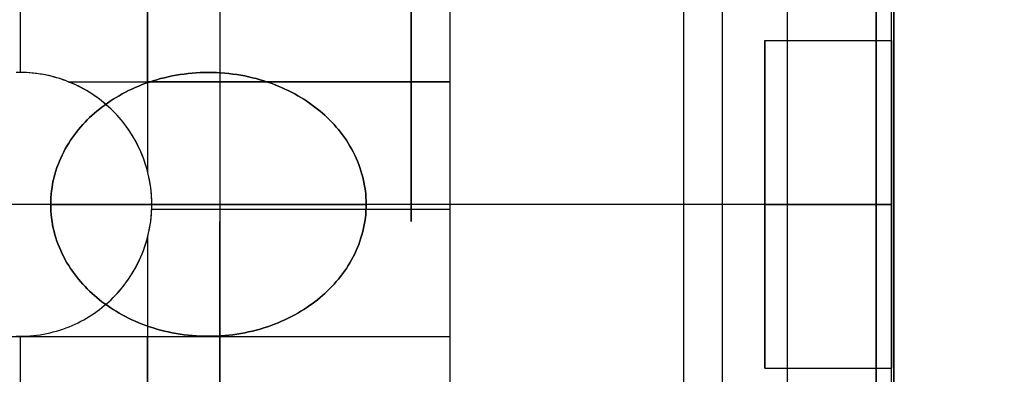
# Model space of a CAD drawing. Header units: millimetres. Extents: x -15 to 7, y 1 to 148.
# Tile 137 of 256: x 1.9 to 4.091, y 24.161 to 24.951. Entities that reach past the tile are written whole.
import ezdxf

# ---------------------------------------------------------------- set-up
doc = ezdxf.new("R2010")
doc.units = ezdxf.units.MM
doc.header["$MEASUREMENT"] = 0
doc.layers.add('Default', color=7, linetype='Continuous', true_color=0x000000)
doc.layers.add('Layer 01', color=7, linetype='Continuous', true_color=0x000000)

msp = doc.modelspace()

# ---------------------------------------------------------------- linework, layer by layer
at = {"layer": 'Default', "color": 254, "true_color": 0xcad1ee}
for points in [[(3.845, 69.7033), (3.845, 6.956)], [(3.845, 69.3906), (3.845, 7.2574)], [(3.845, 8.1702), (3.845, 69.0779)], [(2.345, 25.0587), (2.345, 22.443)], [(2.345, 23.0007), (2.345, 24.501)], [(2.345, 24.501), (2.345, 23.0007)], [(2.345, 24.501), (2.345, 23.0007)], [(2.345, 23.0007), (2.345, 24.501)], [(3.8057, 23.0007), (3.8057, 24.501)], [(3.8057, 24.501), (3.8057, 23.0007)]]:
    msp.add_lwpolyline(points, dxfattribs=at)
at = {"layer": 'Default', "color": 254, "true_color": 0xcad1ee, "extrusion": (-4.46489e-14, -0.706453, 0.70776)}
msp.add_lwpolyline([(3.8057, -19.1574), (3.7729, -19.1586), (3.7398, -19.1606), (3.7065, -19.1633), (3.673, -19.1668), (3.6393, -19.1711), (3.6054, -19.1761), (3.5715, -19.182), (3.5374, -19.1888), (3.5032, -19.1964), (3.469, -19.2048), (3.4348, -19.2141), (3.4006, -19.2243), (3.3664, -19.2353), (3.3323, -19.2472), (3.2983, -19.2601), (3.2645, -19.2738), (3.2308, -19.2884), (3.1974, -19.3039), (3.1642, -19.3203), (3.1313, -19.3376), (3.0987, -19.3557), (3.0664, -19.3748), (3.0346, -19.3947), (3.0031, -19.4154), (2.9721, -19.437), (2.9416, -19.4594), (2.9116, -19.4827), (2.8822, -19.5067), (2.8533, -19.5315), (2.8251, -19.557), (2.7975, -19.5832), (2.7706, -19.6102), (2.7443, -19.6378), (2.7188, -19.6661), (2.694, -19.695), (2.67, -19.7245), (2.6467, -19.7546), (2.6243, -19.7852), (2.6027, -19.8162), (2.5819, -19.8478), (2.562, -19.8798), (2.5429, -19.9121), (2.5248, -19.9449), (2.5075, -19.9779), (2.491, -20.0113), (2.4755, -20.0449), (2.4609, -20.0787), (2.4472, -20.1128), (2.4343, -20.147), (2.4224, -20.1813), (2.4114, -20.2156), (2.4012, -20.2501), (2.3919, -20.2846), (2.3835, -20.319), (2.376, -20.3534), (2.3693, -20.3878), (2.3635, -20.422), (2.3585, -20.4562), (2.3543, -20.4901), (2.3509, -20.5239), (2.3483, -20.5575), (2.3465, -20.5909), (2.3454, -20.624), (2.345, -20.6569)], dxfattribs=at)
at = {"layer": 'Default', "color": 254, "true_color": 0xcad1ee, "extrusion": (-2.74187e-15, 0.70776, 0.706453)}
msp.add_lwpolyline([(-3.8057, -68.3836), (-3.7729, -68.3824), (-3.7398, -68.3804), (-3.7065, -68.3777), (-3.673, -68.3742), (-3.6393, -68.37), (-3.6054, -68.3649), (-3.5715, -68.359), (-3.5374, -68.3522), (-3.5032, -68.3447), (-3.469, -68.3362), (-3.4348, -68.3269), (-3.4006, -68.3168), (-3.3664, -68.3057), (-3.3323, -68.2938), (-3.2983, -68.281), (-3.2645, -68.2672), (-3.2308, -68.2526), (-3.1974, -68.2371), (-3.1642, -68.2207), (-3.1313, -68.2035), (-3.0987, -68.1853), (-3.0664, -68.1663), (-3.0346, -68.1464), (-3.0031, -68.1256), (-2.9721, -68.104), (-2.9416, -68.0816), (-2.9116, -68.0584), (-2.8822, -68.0344), (-2.8533, -68.0096), (-2.8251, -67.984), (-2.7975, -67.9578), (-2.7706, -67.9308), (-2.7443, -67.9032), (-2.7188, -67.8749), (-2.694, -67.846), (-2.67, -67.8165), (-2.6467, -67.7864), (-2.6243, -67.7559), (-2.6027, -67.7248), (-2.5819, -67.6932), (-2.562, -67.6613), (-2.5429, -67.6289), (-2.5248, -67.5962), (-2.5075, -67.5631), (-2.491, -67.5297), (-2.4755, -67.4961), (-2.4609, -67.4623), (-2.4472, -67.4283), (-2.4343, -67.3941), (-2.4224, -67.3598), (-2.4114, -67.3254), (-2.4012, -67.2909), (-2.3919, -67.2565), (-2.3835, -67.222), (-2.376, -67.1876), (-2.3693, -67.1532), (-2.3635, -67.119), (-2.3585, -67.0849), (-2.3543, -67.0509), (-2.3509, -67.0171), (-2.3483, -66.9835), (-2.3465, -66.9501), (-2.3454, -66.917), (-2.345, -66.8841)], dxfattribs=at)
at = {"layer": 'Default', "color": 254, "true_color": 0xcad1ee, "extrusion": (1, -1.96975e-16, 1.88418e-16)}
msp.add_lwpolyline([(24.7133, -35.9471), (24.7392, -35.9474), (24.7652, -35.9482), (24.7915, -35.9497), (24.818, -35.9518), (24.8446, -35.9545), (24.8714, -35.9579), (24.8983, -35.9619), (24.9253, -35.9665), (24.9524, -35.9719), (24.9795, -35.9779), (25.0067, -35.9846), (25.0339, -35.9921), (25.061, -36.0002), (25.0882, -36.009), (25.1152, -36.0186), (25.1422, -36.0289), (25.169, -36.0399), (25.1956, -36.0516), (25.2221, -36.0641), (25.2484, -36.0772), (25.2745, -36.0911), (25.3002, -36.1057), (25.3257, -36.121), (25.3508, -36.137), (25.3756, -36.1537), (25.4001, -36.171), (25.4241, -36.189), (25.4476, -36.2077), (25.4708, -36.2269), (25.4934, -36.2468), (25.5155, -36.2673), (25.5371, -36.2883), (25.5582, -36.3099), (25.5787, -36.3321), (25.5985, -36.3547), (25.6178, -36.3778), (25.6365, -36.4014), (25.6545, -36.4254), (25.6718, -36.4498), (25.6885, -36.4746), (25.7045, -36.4998), (25.7197, -36.5253), (25.7343, -36.551), (25.7482, -36.5771), (25.7614, -36.6033), (25.7738, -36.6298), (25.7856, -36.6565), (25.7966, -36.6833), (25.8069, -36.7103), (25.8164, -36.7373), (25.8253, -36.7644), (25.8334, -36.7916), (25.8408, -36.8188), (25.8476, -36.8459), (25.8536, -36.8731), (25.8589, -36.9002), (25.8636, -36.9272), (25.8676, -36.9541), (25.871, -36.9809), (25.8737, -37.0075), (25.8758, -37.034), (25.8772, -37.0602), (25.8781, -37.0863), (25.8784, -37.1122), (25.8781, -37.138), (25.8772, -37.1641), (25.8758, -37.1904), (25.8737, -37.2169), (25.871, -37.2435), (25.8676, -37.2703), (25.8636, -37.2972), (25.8589, -37.3242), (25.8536, -37.3513), (25.8476, -37.3784), (25.8408, -37.4056), (25.8334, -37.4328), (25.8253, -37.4599), (25.8164, -37.487), (25.8069, -37.5141), (25.7966, -37.541), (25.7856, -37.5679), (25.7738, -37.5945), (25.7614, -37.621), (25.7482, -37.6473), (25.7343, -37.6733), (25.7197, -37.6991), (25.7045, -37.7246), (25.6885, -37.7497), (25.6718, -37.7745), (25.6545, -37.7989), (25.6365, -37.823), (25.6178, -37.8465), (25.5985, -37.8697), (25.5787, -37.8923), (25.5582, -37.9144), (25.5371, -37.936), (25.5155, -37.9571), (25.4934, -37.9775), (25.4708, -37.9974), (25.4476, -38.0167), (25.4241, -38.0353), (25.4001, -38.0533), (25.3756, -38.0707), (25.3508, -38.0874), (25.3257, -38.1033), (25.3002, -38.1186), (25.2745, -38.1332), (25.2484, -38.1471), (25.2221, -38.1603), (25.1956, -38.1727), (25.169, -38.1845), (25.1422, -38.1955), (25.1152, -38.2058), (25.0882, -38.2153), (25.061, -38.2242), (25.0339, -38.2323), (25.0067, -38.2397), (24.9795, -38.2464), (24.9524, -38.2525), (24.9253, -38.2578), (24.8983, -38.2625), (24.8714, -38.2665), (24.8446, -38.2698), (24.818, -38.2726), (24.7915, -38.2746), (24.7652, -38.2761), (24.7392, -38.277), (24.7133, -38.2773)], dxfattribs=at)
at = {"layer": 'Default', "color": 254, "true_color": 0xcad1ee, "extrusion": (-4.48821e-15, 0.844562, -0.535457)}
msp.add_lwpolyline([(-3.8056, -30.9188), (-3.7728, -30.92), (-3.7397, -30.9219), (-3.7064, -30.9246), (-3.6729, -30.9281), (-3.6392, -30.9324), (-3.6054, -30.9375), (-3.5714, -30.9434), (-3.5373, -30.9501), (-3.5032, -30.9577), (-3.4689, -30.9661), (-3.4347, -30.9754), (-3.4005, -30.9856), (-3.3664, -30.9967), (-3.3323, -31.0086), (-3.2983, -31.0214), (-3.2645, -31.0351), (-3.2308, -31.0497), (-3.1974, -31.0652), (-3.1642, -31.0816), (-3.1313, -31.0989), (-3.0987, -31.1171), (-3.0664, -31.1361), (-3.0346, -31.156), (-3.0031, -31.1768), (-2.9722, -31.1983), (-2.9416, -31.2208), (-2.9117, -31.244), (-2.8822, -31.268), (-2.8534, -31.2928), (-2.8251, -31.3183), (-2.7975, -31.3445), (-2.7706, -31.3715), (-2.7444, -31.3991), (-2.7188, -31.4274), (-2.694, -31.4563), (-2.67, -31.4858), (-2.6468, -31.5158), (-2.6244, -31.5464), (-2.6028, -31.5775), (-2.582, -31.609), (-2.5621, -31.641), (-2.543, -31.6734), (-2.5248, -31.7061), (-2.5075, -31.7392), (-2.4911, -31.7725), (-2.4756, -31.8061), (-2.4609, -31.84), (-2.4472, -31.874), (-2.4344, -31.9082), (-2.4225, -31.9425), (-2.4114, -31.9768), (-2.4013, -32.0113), (-2.392, -32.0457), (-2.3836, -32.0802), (-2.376, -32.1146), (-2.3694, -32.149), (-2.3635, -32.1832), (-2.3585, -32.2173), (-2.3543, -32.2513), (-2.3509, -32.2851), (-2.3483, -32.3187), (-2.3465, -32.3521), (-2.3454, -32.3852), (-2.345, -32.418)], dxfattribs=at)
at = {"layer": 'Default', "color": 254, "true_color": 0xcad1ee, "extrusion": (-2.26911e-14, 0.844581, 0.535427)}
msp.add_lwpolyline([(-3.8056, -73.6669), (-3.7728, -73.6657), (-3.7397, -73.6637), (-3.7064, -73.661), (-3.6729, -73.6575), (-3.6392, -73.6533), (-3.6054, -73.6482), (-3.5714, -73.6423), (-3.5373, -73.6355), (-3.5032, -73.628), (-3.4689, -73.6195), (-3.4347, -73.6102), (-3.4005, -73.6001), (-3.3664, -73.589), (-3.3323, -73.5771), (-3.2983, -73.5643), (-3.2645, -73.5505), (-3.2308, -73.5359), (-3.1974, -73.5204), (-3.1642, -73.504), (-3.1313, -73.4868), (-3.0987, -73.4686), (-3.0664, -73.4496), (-3.0346, -73.4297), (-3.0031, -73.4089), (-2.9722, -73.3873), (-2.9417, -73.3649), (-2.9117, -73.3417), (-2.8822, -73.3177), (-2.8534, -73.2929), (-2.8251, -73.2674), (-2.7975, -73.2411), (-2.7706, -73.2142), (-2.7444, -73.1866), (-2.7188, -73.1583), (-2.6941, -73.1294), (-2.67, -73.0999), (-2.6468, -73.0698), (-2.6244, -73.0393), (-2.6028, -73.0082), (-2.582, -72.9766), (-2.5621, -72.9447), (-2.543, -72.9123), (-2.5248, -72.8796), (-2.5075, -72.8465), (-2.4911, -72.8132), (-2.4756, -72.7796), (-2.461, -72.7457), (-2.4472, -72.7117), (-2.4344, -72.6775), (-2.4225, -72.6432), (-2.4114, -72.6088), (-2.4013, -72.5744), (-2.392, -72.5399), (-2.3836, -72.5055), (-2.3761, -72.4711), (-2.3694, -72.4367), (-2.3635, -72.4025), (-2.3585, -72.3684), (-2.3543, -72.3344), (-2.3509, -72.3006), (-2.3483, -72.267), (-2.3465, -72.2336), (-2.3454, -72.2005), (-2.345, -72.1677)], dxfattribs=at)
at = {"layer": 'Default', "color": 254, "true_color": 0xcad1ee, "extrusion": (-2.28112e-14, 0.924128, -0.382084)}
msp.add_lwpolyline([(-3.8056, -39.0203), (-3.7727, -39.0215), (-3.7397, -39.0235), (-3.7064, -39.0262), (-3.6728, -39.0297), (-3.6392, -39.034), (-3.6053, -39.0391), (-3.5713, -39.045), (-3.5372, -39.0517), (-3.5031, -39.0593), (-3.4689, -39.0677), (-3.4346, -39.077), (-3.4004, -39.0872), (-3.3663, -39.0982), (-3.3322, -39.1102), (-3.2982, -39.123), (-3.2644, -39.1367), (-3.2307, -39.1513), (-3.1973, -39.1668), (-3.1641, -39.1832), (-3.1312, -39.2005), (-3.0986, -39.2187), (-3.0663, -39.2377), (-3.0345, -39.2576), (-3.003, -39.2784), (-2.972, -39.3), (-2.9415, -39.3224), (-2.9116, -39.3456), (-2.8821, -39.3696), (-2.8533, -39.3944), (-2.825, -39.4199), (-2.7974, -39.4462), (-2.7705, -39.4732), (-2.7442, -39.5008), (-2.7187, -39.5291), (-2.6939, -39.558), (-2.6699, -39.5875), (-2.6467, -39.6175), (-2.6243, -39.6481), (-2.6027, -39.6792), (-2.5819, -39.7107), (-2.562, -39.7427), (-2.5429, -39.7751), (-2.5247, -39.8078), (-2.5074, -39.8409), (-2.491, -39.8742), (-2.4755, -39.9078), (-2.4609, -39.9417), (-2.4472, -39.9757), (-2.4343, -40.0099), (-2.4224, -40.0442), (-2.4114, -40.0786), (-2.4012, -40.113), (-2.3919, -40.1475), (-2.3835, -40.1819), (-2.376, -40.2164), (-2.3693, -40.2507), (-2.3635, -40.285), (-2.3585, -40.3191), (-2.3543, -40.3531), (-2.3509, -40.3869), (-2.3483, -40.4205), (-2.3465, -40.4538), (-2.3454, -40.4869), (-2.345, -40.5198)], dxfattribs=at)
at = {"layer": 'Default', "color": 254, "true_color": 0xcad1ee, "extrusion": (2.42456e-14, 0.924161, 0.382004)}
msp.add_lwpolyline([(-3.8056, -75.4179), (-3.7727, -75.4167), (-3.7397, -75.4148), (-3.7064, -75.412), (-3.6729, -75.4086), (-3.6392, -75.4043), (-3.6053, -75.3992), (-3.5713, -75.3933), (-3.5372, -75.3866), (-3.5031, -75.379), (-3.4689, -75.3705), (-3.4346, -75.3612), (-3.4004, -75.3511), (-3.3663, -75.34), (-3.3322, -75.3281), (-3.2982, -75.3153), (-3.2644, -75.3015), (-3.2307, -75.2869), (-3.1973, -75.2714), (-3.1641, -75.255), (-3.1312, -75.2377), (-3.0986, -75.2196), (-3.0663, -75.2005), (-3.0345, -75.1806), (-3.003, -75.1599), (-2.9721, -75.1383), (-2.9416, -75.1159), (-2.9116, -75.0927), (-2.8821, -75.0686), (-2.8533, -75.0439), (-2.825, -75.0183), (-2.7974, -74.9921), (-2.7705, -74.9651), (-2.7443, -74.9375), (-2.7187, -74.9092), (-2.694, -74.8803), (-2.6699, -74.8508), (-2.6467, -74.8207), (-2.6243, -74.7902), (-2.6027, -74.7591), (-2.5819, -74.7275), (-2.562, -74.6956), (-2.5429, -74.6632), (-2.5247, -74.6305), (-2.5074, -74.5974), (-2.491, -74.564), (-2.4755, -74.5304), (-2.4609, -74.4966), (-2.4472, -74.4626), (-2.4343, -74.4284), (-2.4224, -74.3941), (-2.4114, -74.3597), (-2.4012, -74.3253), (-2.3919, -74.2908), (-2.3835, -74.2563), (-2.376, -74.2219), (-2.3693, -74.1876), (-2.3635, -74.1533), (-2.3585, -74.1192), (-2.3543, -74.0852), (-2.3509, -74.0514), (-2.3483, -74.0178), (-2.3465, -73.9845), (-2.3454, -73.9513), (-2.345, -73.9185)], dxfattribs=at)
at = {"layer": 'Default', "color": 254, "true_color": 0xcad1ee, "extrusion": (1, 0, 0)}
msp.add_lwpolyline([(24.501, -54.0184), (24.5148, -54.0186), (24.5286, -54.0192), (24.5422, -54.0202), (24.5558, -54.0217), (24.5694, -54.0234), (24.5828, -54.0256), (24.5962, -54.0281), (24.6095, -54.0309), (24.6227, -54.0341), (24.6359, -54.0375), (24.649, -54.0413), (24.662, -54.0454), (24.6749, -54.0497), (24.6878, -54.0543), (24.7005, -54.0592), (24.7132, -54.0643), (24.7258, -54.0697), (24.7383, -54.0753), (24.7507, -54.0811), (24.763, -54.0873), (24.7751, -54.0936), (24.7871, -54.1003), (24.7989, -54.1072), (24.8105, -54.1144), (24.822, -54.1218), (24.8332, -54.1296), (24.8442, -54.1376), (24.855, -54.1459), (24.8656, -54.1545), (24.8759, -54.1633), (24.8859, -54.1725), (24.8956, -54.182), (24.9051, -54.1917), (24.9142, -54.2018), (24.9231, -54.2121), (24.9317, -54.2227), (24.9399, -54.2335), (24.9479, -54.2445), (24.9556, -54.2557), (24.9631, -54.2671), (24.9702, -54.2788), (24.9771, -54.2905), (24.9837, -54.3025), (24.9901, -54.3145), (24.9961, -54.3267), (25.0019, -54.339), (25.0075, -54.3514), (25.0128, -54.3639), (25.0179, -54.3765), (25.0227, -54.3892), (25.0273, -54.402), (25.0316, -54.4149), (25.0357, -54.4279), (25.0394, -54.441), (25.0429, -54.4542), (25.0461, -54.4675), (25.0489, -54.4809), (25.0514, -54.4943), (25.0536, -54.5078), (25.0554, -54.5213), (25.0568, -54.5349), (25.0579, -54.5486), (25.0585, -54.5623), (25.0587, -54.5761)], dxfattribs=at)
at = {"layer": 'Default', "color": 254, "true_color": 0xcad1ee, "extrusion": (1, 2.39437e-15, 2.38367e-15)}
msp.add_lwpolyline([(25.0587, -69.2574), (25.0585, -69.2712), (25.0579, -69.2849), (25.0568, -69.2986), (25.0554, -69.3122), (25.0537, -69.3257), (25.0515, -69.3392), (25.049, -69.3526), (25.0462, -69.3659), (25.043, -69.3791), (25.0396, -69.3923), (25.0358, -69.4054), (25.0317, -69.4184), (25.0274, -69.4313), (25.0228, -69.4442), (25.0179, -69.4569), (25.0128, -69.4696), (25.0074, -69.4822), (25.0018, -69.4947), (24.996, -69.5071), (24.9898, -69.5194), (24.9835, -69.5315), (24.9768, -69.5435), (24.9699, -69.5553), (24.9627, -69.5669), (24.9553, -69.5784), (24.9475, -69.5896), (24.9395, -69.6006), (24.9312, -69.6114), (24.9226, -69.622), (24.9138, -69.6322), (24.9046, -69.6423), (24.8951, -69.652), (24.8854, -69.6615), (24.8753, -69.6706), (24.865, -69.6795), (24.8544, -69.688), (24.8436, -69.6963), (24.8326, -69.7043), (24.8214, -69.712), (24.81, -69.7194), (24.7983, -69.7266), (24.7866, -69.7335), (24.7746, -69.7401), (24.7626, -69.7464), (24.7504, -69.7525), (24.7381, -69.7583), (24.7257, -69.7639), (24.7132, -69.7692), (24.7006, -69.7742), (24.6879, -69.7791), (24.6751, -69.7837), (24.6622, -69.788), (24.6492, -69.792), (24.6361, -69.7958), (24.6229, -69.7993), (24.6096, -69.8025), (24.5962, -69.8053), (24.5828, -69.8078), (24.5693, -69.81), (24.5558, -69.8118), (24.5421, -69.8132), (24.5285, -69.8142), (24.5148, -69.8149), (24.501, -69.8151)], dxfattribs=at)
at = {"layer": 'Default', "color": 254, "true_color": 0xcad1ee, "extrusion": (2.2133e-14, 0.975635, 0.219401)}
msp.add_lwpolyline([(-3.8056, -75.0002), (-3.7728, -74.999), (-3.7397, -74.997), (-3.7064, -74.9943), (-3.6729, -74.9908), (-3.6392, -74.9866), (-3.6054, -74.9815), (-3.5714, -74.9756), (-3.5373, -74.9688), (-3.5032, -74.9613), (-3.469, -74.9528), (-3.4347, -74.9435), (-3.4005, -74.9334), (-3.3664, -74.9223), (-3.3323, -74.9104), (-3.2983, -74.8976), (-3.2645, -74.8839), (-3.2309, -74.8692), (-3.1974, -74.8537), (-3.1642, -74.8374), (-3.1313, -74.8201), (-3.0987, -74.8019), (-3.0665, -74.7829), (-3.0346, -74.763), (-3.0032, -74.7422), (-2.9722, -74.7207), (-2.9417, -74.6983), (-2.9117, -74.675), (-2.8823, -74.651), (-2.8534, -74.6263), (-2.8252, -74.6007), (-2.7976, -74.5745), (-2.7707, -74.5475), (-2.7444, -74.5199), (-2.7189, -74.4916), (-2.6941, -74.4627), (-2.6701, -74.4332), (-2.6469, -74.4032), (-2.6244, -74.3726), (-2.6028, -74.3415), (-2.582, -74.31), (-2.5621, -74.278), (-2.5431, -74.2457), (-2.5249, -74.213), (-2.5076, -74.1799), (-2.4911, -74.1465), (-2.4756, -74.1129), (-2.461, -74.0791), (-2.4473, -74.0451), (-2.4344, -74.0109), (-2.4225, -73.9766), (-2.4114, -73.9422), (-2.4013, -73.9078), (-2.392, -73.8733), (-2.3836, -73.8389), (-2.3761, -73.8045), (-2.3694, -73.7701), (-2.3635, -73.7359), (-2.3585, -73.7018), (-2.3543, -73.6678), (-2.3509, -73.634), (-2.3483, -73.6004), (-2.3465, -73.567), (-2.3454, -73.5339), (-2.345, -73.5011)], dxfattribs=at)
at = {"layer": 'Default', "color": 254, "true_color": 0xcad1ee, "extrusion": (-2.37252e-14, 0.975827, -0.218544)}
msp.add_lwpolyline([(-3.8056, -45.8475), (-3.7728, -45.8487), (-3.7397, -45.8507), (-3.7064, -45.8534), (-3.6729, -45.8569), (-3.6392, -45.8612), (-3.6054, -45.8662), (-3.5714, -45.8721), (-3.5373, -45.8789), (-3.5032, -45.8865), (-3.469, -45.8949), (-3.4348, -45.9042), (-3.4006, -45.9143), (-3.3664, -45.9254), (-3.3323, -45.9373), (-3.2983, -45.9501), (-3.2645, -45.9639), (-3.2309, -45.9785), (-3.1974, -45.994), (-3.1643, -46.0104), (-3.1313, -46.0276), (-3.0988, -46.0458), (-3.0665, -46.0648), (-3.0347, -46.0847), (-3.0032, -46.1055), (-2.9722, -46.127), (-2.9417, -46.1494), (-2.9118, -46.1727), (-2.8823, -46.1967), (-2.8535, -46.2214), (-2.8252, -46.247), (-2.7976, -46.2732), (-2.7707, -46.3002), (-2.7444, -46.3278), (-2.7189, -46.3561), (-2.6941, -46.3849), (-2.6701, -46.4144), (-2.6469, -46.4445), (-2.6245, -46.4751), (-2.6028, -46.5061), (-2.5821, -46.5377), (-2.5621, -46.5696), (-2.5431, -46.602), (-2.5249, -46.6347), (-2.5076, -46.6678), (-2.4912, -46.7011), (-2.4756, -46.7347), (-2.461, -46.7685), (-2.4473, -46.8026), (-2.4345, -46.8367), (-2.4225, -46.871), (-2.4115, -46.9054), (-2.4013, -46.9398), (-2.392, -46.9743), (-2.3836, -47.0088), (-2.3761, -47.0432), (-2.3694, -47.0775), (-2.3636, -47.1118), (-2.3585, -47.1459), (-2.3543, -47.1798), (-2.3509, -47.2136), (-2.3483, -47.2472), (-2.3465, -47.2806), (-2.3454, -47.3137), (-2.345, -47.3466)], dxfattribs=at)
at = {"layer": 'Default', "color": 254, "true_color": 0xcad1ee, "extrusion": (0, 1, 0)}
for points in [[(1.5, -39.7514), (-4.845, -39.8622)], [(-4.845, -34.3622), (1.5, -34.4729)], [(1.5, -39.7514), (-4.845, -39.8622)], [(1.5, -34.4729), (-4.845, -34.3622)], [(-6, -38.2467), (1, -38.3078)], [(1, -35.9165), (-6, -35.9776)]]:
    msp.add_lwpolyline(points, dxfattribs=at)
at = {"layer": 'Default', "color": 254, "true_color": 0xcad1ee, "extrusion": (1, 1.96975e-16, -1.88418e-16)}
msp.add_lwpolyline([(24.7133, -38.2773), (24.6874, -38.277), (24.6614, -38.2761), (24.6351, -38.2746), (24.6086, -38.2726), (24.582, -38.2698), (24.5552, -38.2665), (24.5283, -38.2625), (24.5013, -38.2578), (24.4742, -38.2525), (24.4471, -38.2464), (24.4199, -38.2397), (24.3927, -38.2323), (24.3655, -38.2242), (24.3384, -38.2153), (24.3114, -38.2058), (24.2844, -38.1955), (24.2576, -38.1845), (24.2309, -38.1727), (24.2044, -38.1603), (24.1782, -38.1471), (24.1521, -38.1332), (24.1264, -38.1186), (24.1009, -38.1033), (24.0757, -38.0874), (24.0509, -38.0707), (24.0265, -38.0533), (24.0025, -38.0353), (23.9789, -38.0167), (23.9558, -37.9974), (23.9332, -37.9775), (23.911, -37.9571), (23.8894, -37.936), (23.8684, -37.9144), (23.8479, -37.8923), (23.828, -37.8697), (23.8088, -37.8465), (23.7901, -37.823), (23.7721, -37.7989), (23.7548, -37.7745), (23.7381, -37.7497), (23.7221, -37.7246), (23.7068, -37.6991), (23.6922, -37.6733), (23.6784, -37.6473), (23.6652, -37.621), (23.6527, -37.5945), (23.641, -37.5679), (23.63, -37.541), (23.6197, -37.5141), (23.6102, -37.487), (23.6013, -37.4599), (23.5932, -37.4328), (23.5857, -37.4056), (23.579, -37.3784), (23.573, -37.3513), (23.5677, -37.3242), (23.563, -37.2972), (23.559, -37.2703), (23.5556, -37.2435), (23.5529, -37.2169), (23.5508, -37.1904), (23.5494, -37.1641), (23.5485, -37.138), (23.5482, -37.1122), (23.5485, -37.0863), (23.5494, -37.0602), (23.5508, -37.034), (23.5529, -37.0075), (23.5556, -36.9809), (23.559, -36.9541), (23.563, -36.9272), (23.5677, -36.9002), (23.573, -36.8731), (23.579, -36.8459), (23.5857, -36.8188), (23.5932, -36.7916), (23.6013, -36.7644), (23.6102, -36.7373), (23.6197, -36.7103), (23.63, -36.6833), (23.641, -36.6565), (23.6527, -36.6298), (23.6652, -36.6033), (23.6784, -36.5771), (23.6922, -36.551), (23.7068, -36.5253), (23.7221, -36.4998), (23.7381, -36.4746), (23.7548, -36.4498), (23.7721, -36.4254), (23.7901, -36.4014), (23.8088, -36.3778), (23.828, -36.3547), (23.8479, -36.3321), (23.8684, -36.3099), (23.8894, -36.2883), (23.911, -36.2673), (23.9332, -36.2468), (23.9558, -36.2269), (23.9789, -36.2077), (24.0025, -36.189), (24.0265, -36.171), (24.0509, -36.1537), (24.0757, -36.137), (24.1009, -36.121), (24.1264, -36.1057), (24.1521, -36.0911), (24.1782, -36.0772), (24.2044, -36.0641), (24.2309, -36.0516), (24.2576, -36.0399), (24.2844, -36.0289), (24.3114, -36.0186), (24.3384, -36.009), (24.3655, -36.0002), (24.3927, -35.9921), (24.4199, -35.9846), (24.4471, -35.9779), (24.4742, -35.9719), (24.5013, -35.9665), (24.5283, -35.9619), (24.5552, -35.9579), (24.582, -35.9545), (24.6086, -35.9518), (24.6351, -35.9497), (24.6614, -35.9482), (24.6874, -35.9474), (24.7133, -35.9471)], dxfattribs=at)
at = {"layer": 'Default', "color": 254, "true_color": 0xcad1ee, "extrusion": (-7.54851e-08, 1, -7.36717e-08)}
msp.add_lwpolyline([(-2.345, -54.0184), (-2.3454, -53.9855), (-2.3465, -53.9524), (-2.3483, -53.9191), (-2.3509, -53.8855), (-2.3543, -53.8517), (-2.3585, -53.8177), (-2.3635, -53.7836), (-2.3693, -53.7493), (-2.376, -53.715), (-2.3835, -53.6805), (-2.3919, -53.6461), (-2.4012, -53.6116), (-2.4114, -53.5772), (-2.4224, -53.5428), (-2.4343, -53.5085), (-2.4472, -53.4743), (-2.4609, -53.4403), (-2.4755, -53.4064), (-2.491, -53.3728), (-2.5075, -53.3395), (-2.5248, -53.3064), (-2.5429, -53.2737), (-2.562, -53.2413), (-2.5819, -53.2093), (-2.6027, -53.1778), (-2.6243, -53.1467), (-2.6467, -53.1161), (-2.67, -53.086), (-2.694, -53.0565), (-2.7188, -53.0276), (-2.7443, -52.9993), (-2.7705, -52.9717), (-2.7975, -52.9448), (-2.8251, -52.9185), (-2.8533, -52.893), (-2.8822, -52.8682), (-2.9116, -52.8442), (-2.9416, -52.8209), (-2.9721, -52.7985), (-3.0031, -52.7769), (-3.0346, -52.7562), (-3.0664, -52.7363), (-3.0987, -52.7172), (-3.1313, -52.6991), (-3.1642, -52.6818), (-3.1974, -52.6654), (-3.2308, -52.6499), (-3.2645, -52.6353), (-3.2983, -52.6216), (-3.3323, -52.6087), (-3.3664, -52.5968), (-3.4006, -52.5858), (-3.4348, -52.5756), (-3.469, -52.5663), (-3.5032, -52.5579), (-3.5374, -52.5503), (-3.5715, -52.5436), (-3.6054, -52.5377), (-3.6393, -52.5326), (-3.673, -52.5283), (-3.7065, -52.5248), (-3.7398, -52.5221), (-3.7729, -52.5201), (-3.8057, -52.5189)], dxfattribs=at)
at = {"layer": 'Default', "color": 254, "true_color": 0xcad1ee, "extrusion": (1.70126e-10, 1, 1.41824e-13)}
msp.add_lwpolyline([(-3.8057, -71.3146), (-3.7729, -71.3133), (-3.7398, -71.3114), (-3.7065, -71.3087), (-3.673, -71.3052), (-3.6393, -71.3009), (-3.6054, -71.2958), (-3.5715, -71.2899), (-3.5374, -71.2832), (-3.5032, -71.2756), (-3.469, -71.2672), (-3.4348, -71.2579), (-3.4006, -71.2477), (-3.3664, -71.2367), (-3.3323, -71.2247), (-3.2983, -71.2119), (-3.2645, -71.1982), (-3.2308, -71.1836), (-3.1974, -71.1681), (-3.1642, -71.1517), (-3.1313, -71.1344), (-3.0987, -71.1162), (-3.0664, -71.0972), (-3.0346, -71.0773), (-3.0031, -71.0565), (-2.9721, -71.0349), (-2.9416, -71.0125), (-2.9116, -70.9893), (-2.8822, -70.9653), (-2.8533, -70.9405), (-2.8251, -70.915), (-2.7975, -70.8887), (-2.7705, -70.8618), (-2.7443, -70.8341), (-2.7188, -70.8058), (-2.694, -70.7769), (-2.67, -70.7474), (-2.6467, -70.7174), (-2.6243, -70.6868), (-2.6027, -70.6557), (-2.5819, -70.6242), (-2.562, -70.5922), (-2.5429, -70.5598), (-2.5248, -70.5271), (-2.5075, -70.494), (-2.491, -70.4607), (-2.4755, -70.427), (-2.4609, -70.3932), (-2.4472, -70.3592), (-2.4343, -70.325), (-2.4224, -70.2907), (-2.4114, -70.2563), (-2.4012, -70.2219), (-2.3919, -70.1874), (-2.3835, -70.1529), (-2.376, -70.1185), (-2.3693, -70.0842), (-2.3635, -70.0499), (-2.3585, -70.0158), (-2.3543, -69.9818), (-2.3509, -69.948), (-2.3483, -69.9144), (-2.3465, -69.881), (-2.3454, -69.8479), (-2.345, -69.8151)], dxfattribs=at)
at = {"layer": 'Default', "color": 254, "true_color": 0xcad1ee, "extrusion": (-5.62027e-10, 1, 1.47172e-11)}
msp.add_lwpolyline([(-3.8057, -71.3146), (-4.845, -71.3418)], dxfattribs=at)
at = {"layer": 'Default', "color": 254, "true_color": 0xcad1ee, "extrusion": (-1.99706e-08, 1, -5.22949e-10)}
msp.add_lwpolyline([(-4.845, -52.4917), (-3.8057, -52.5189)], dxfattribs=at)
at = {"layer": 'Default', "color": 254, "true_color": 0xcad1ee}
for points in [[(2.7705, 24.9804, -70.785), (2.7705, 24.9462, -70.7955), (2.7705, 24.9113, -70.8054), (2.7705, 24.8757, -70.8146), (2.7705, 24.8393, -70.8232), (2.7705, 24.8022, -70.8312), (2.7705, 24.7641, -70.8386), (2.7705, 24.7249, -70.8451), (2.7705, 24.6843, -70.8508), (2.7705, 24.6418, -70.8554), (2.7705, 24.5973, -70.8588), (2.7705, 24.5505, -70.861), (2.7705, 24.501, -70.8618)], [(2.7705, 24.501, -52.9717), (2.7705, 24.5507, -52.9725), (2.7705, 24.5976, -52.9746), (2.7705, 24.6419, -52.9781), (2.7705, 24.6842, -52.9826), (2.7705, 24.7245, -52.9882), (2.7705, 24.7634, -52.9947), (2.7705, 24.8011, -53.002), (2.7705, 24.8379, -53.0099), (2.7705, 24.8741, -53.0184), (2.7705, 24.9097, -53.0276), (2.7705, 24.9447, -53.0375), (2.7705, 24.9792, -53.0481)], [(3.8056, 24.9937, -52.5816), (3.8056, 24.9448, -52.5698), (3.8057, 24.8957, -52.5592), (3.8057, 24.8465, -52.5499), (3.8057, 24.7972, -52.5417), (3.8057, 24.7478, -52.5348), (3.8057, 24.6984, -52.5291), (3.8057, 24.649, -52.5247), (3.8057, 24.5996, -52.5215), (3.8057, 24.5502, -52.5196), (3.8057, 24.501, -52.5189)], [(3.8057, 24.501, -71.3146), (3.8057, 24.5502, -71.3139), (3.8057, 24.5996, -71.312), (3.8057, 24.649, -71.3088), (3.8057, 24.6984, -71.3044), (3.8057, 24.7478, -71.2987), (3.8057, 24.7972, -71.2917), (3.8057, 24.8465, -71.2836), (3.8057, 24.8957, -71.2742), (3.8056, 24.9448, -71.2637), (3.8056, 24.9937, -71.2519)], [(3.8056, 24.985, -71.2541), (3.8056, 24.9387, -71.265), (3.8056, 24.8912, -71.2752), (3.8057, 24.8426, -71.2847), (3.8057, 24.7923, -71.2931), (3.8057, 24.7399, -71.3004), (3.8057, 24.685, -71.3063), (3.8057, 24.6271, -71.3108), (3.8057, 24.566, -71.3136), (3.8057, 24.501, -71.3146)], [(3.8057, 24.501, -52.5189), (3.8057, 24.5662, -52.5199), (3.8057, 24.6274, -52.5227), (3.8057, 24.6851, -52.5271), (3.8057, 24.7397, -52.533), (3.8057, 24.7918, -52.5403), (3.8057, 24.8417, -52.5486), (3.8056, 24.8899, -52.5579), (3.8056, 24.9369, -52.568), (3.8056, 24.983, -52.5789)]]:
    msp.add_polyline3d(points, dxfattribs=at)
at = {"layer": 'Layer 01'}
for points in [[(3.608, 22.6394), (3.608, 26.4394)], [(3.8392, 22.6394), (3.8392, 26.4394)], [(3.8392, 22.6394), (3.8392, 26.4394)], [(3.8392, 22.6394), (3.8392, 26.4394)], [(1.9006, 26.0995), (1.9006, 24.8333)], [(2.1844, 24.8126), (2.1844, 26.0995)], [(2.1844, 26.0995), (2.1844, 24.8126)], [(2.8568, 26.0995), (2.8568, 24.8126)], [(2.8568, 26.0995), (2.8568, 22.9792)], [(2.8568, 26.0995), (2.8568, 22.9792)], [(3.3767, 26.0995), (3.3767, 22.9792)], [(3.4626, 26.0995), (3.4626, 22.9792)], [(3.5576, 24.1744), (3.5576, 24.9043)], [(3.5576, 24.9043), (3.8392, 24.9043)], [(3.5576, 24.9043), (3.8392, 24.9043)], [(3.5576, 24.9043), (3.5576, 24.1744)], [(3.5576, 24.9043), (3.8392, 24.9043)], [(3.5576, 24.1744), (3.5576, 24.9043)], [(3.8392, 24.9043), (3.8392, 24.1744)], [(3.8392, 24.1744), (3.8392, 24.9043)], [(1.8922, 24.2455), (1.8998, 24.2454), (1.9074, 24.2455), (1.915, 24.2458), (1.9226, 24.2463), (1.9302, 24.247), (1.9377, 24.2479), (1.9452, 24.249), (1.9526, 24.2502), (1.96, 24.2517), (1.9674, 24.2533), (1.9746, 24.2551), (1.9818, 24.2571), (1.989, 24.2593), (1.996, 24.2616), (2.003, 24.2641), (2.0098, 24.2668), (2.0165, 24.2696), (2.0232, 24.2726), (2.0297, 24.2757), (2.0361, 24.279), (2.0424, 24.2824), (2.0486, 24.2859), (2.0547, 24.2895), (2.0606, 24.2933), (2.0664, 24.2972), (2.072, 24.3012), (2.0775, 24.3052), (2.0829, 24.3094), (2.0881, 24.3137), (2.0932, 24.318), (2.0982, 24.3225), (2.103, 24.327), (2.1076, 24.3315), (2.1122, 24.3362), (2.1167, 24.341), (2.1211, 24.346), (2.1255, 24.351), (2.1297, 24.3563), (2.1339, 24.3617), (2.138, 24.3672), (2.142, 24.3728), (2.1459, 24.3786), (2.1496, 24.3845), (2.1533, 24.3906), (2.1568, 24.3967), (2.1602, 24.403), (2.1635, 24.4094), (2.1666, 24.416), (2.1695, 24.4226), (2.1724, 24.4294), (2.175, 24.4362), (2.1775, 24.4432), (2.1799, 24.4502), (2.182, 24.4573), (2.184, 24.4645), (2.1859, 24.4718), (2.1875, 24.4791), (2.1889, 24.4865), (2.1902, 24.494), (2.1913, 24.5015), (2.1922, 24.509), (2.1928, 24.5166), (2.1933, 24.5241), (2.1936, 24.5317), (2.1937, 24.5394), (2.1936, 24.547), (2.1933, 24.5546), (2.1928, 24.5621), (2.1922, 24.5697), (2.1913, 24.5772), (2.1902, 24.5847), (2.1889, 24.5922), (2.1875, 24.5996), (2.1859, 24.6069), (2.184, 24.6142), (2.182, 24.6214), (2.1799, 24.6285), (2.1775, 24.6355), (2.175, 24.6425), (2.1724, 24.6493), (2.1695, 24.6561), (2.1666, 24.6627), (2.1635, 24.6693), (2.1602, 24.6757), (2.1568, 24.682), (2.1533, 24.6881), (2.1496, 24.6942), (2.1459, 24.7001), (2.142, 24.7059), (2.138, 24.7115), (2.1339, 24.7171), (2.1297, 24.7224), (2.1255, 24.7277), (2.1211, 24.7328), (2.1167, 24.7377), (2.1122, 24.7425), (2.1076, 24.7472), (2.103, 24.7517), (2.0982, 24.7562), (2.0932, 24.7607), (2.0881, 24.765), (2.0829, 24.7693), (2.0775, 24.7735), (2.072, 24.7775), (2.0664, 24.7815), (2.0606, 24.7854), (2.0547, 24.7892), (2.0486, 24.7928), (2.0424, 24.7963), (2.0361, 24.7997), (2.0297, 24.803), (2.0232, 24.8061), (2.0165, 24.8091), (2.0098, 24.8119), (2.003, 24.8146), (1.996, 24.8171), (1.989, 24.8194), (1.9818, 24.8216), (1.9746, 24.8236), (1.9674, 24.8254), (1.96, 24.827), (1.9526, 24.8285), (1.9452, 24.8297), (1.9377, 24.8308), (1.9302, 24.8317), (1.9226, 24.8324), (1.915, 24.8329), (1.9074, 24.8332), (1.8998, 24.8333), (1.8922, 24.8332)], [(2.008, 24.8126), (2.0017, 24.815), (1.9953, 24.8173), (1.9888, 24.8195), (1.9822, 24.8215), (1.9756, 24.8233), (1.9689, 24.825), (1.9622, 24.8266), (1.9554, 24.828), (1.9485, 24.8292), (1.9417, 24.8303), (1.9347, 24.8312), (1.9278, 24.8319), (1.9208, 24.8325), (1.9138, 24.8329), (1.9068, 24.8332), (1.8998, 24.8333), (1.8928, 24.8332)], [(2.1844, 24.6128), (2.1831, 24.6178), (2.1816, 24.6228), (2.1801, 24.6277), (2.1785, 24.6326), (2.1751, 24.6423), (2.1714, 24.6517), (2.1674, 24.661), (2.163, 24.6701), (2.1585, 24.6789), (2.1536, 24.6875), (2.1486, 24.6959), (2.1433, 24.704), (2.1377, 24.7119), (2.132, 24.7195), (2.1262, 24.7268), (2.1201, 24.7339), (2.114, 24.7407), (2.1076, 24.7472), (2.1026, 24.7521), (2.0974, 24.7569), (2.092, 24.7617), (2.0865, 24.7664), (2.0808, 24.7709), (2.0749, 24.7754), (2.0689, 24.7798), (2.0627, 24.784), (2.0564, 24.7881), (2.0499, 24.7921), (2.0433, 24.7959), (2.0365, 24.7996), (2.0296, 24.8031), (2.0225, 24.8064), (2.0153, 24.8096), (2.008, 24.8126)], [(2.008, 24.8126), (2.1844, 24.8126)], [(2.1844, 24.8126), (2.1844, 24.6128)], [(2.1844, 24.8126), (2.8568, 24.8126)], [(2.8568, 24.8126), (2.1844, 24.8126)], [(2.8568, 24.8126), (2.8568, 24.2451)], [(2.1844, 24.4659), (2.1866, 24.4749), (2.1884, 24.4839), (2.19, 24.493), (2.1914, 24.5022), (2.1924, 24.5114), (2.1931, 24.5207), (2.1936, 24.53), (2.1937, 24.5394), (2.1936, 24.5487), (2.1931, 24.558), (2.1924, 24.5673), (2.1914, 24.5765), (2.19, 24.5857), (2.1884, 24.5948), (2.1866, 24.6038), (2.1844, 24.6128)], [(1.9688, 24.5394), (-0.0118, 24.5394)], [(3.8392, 24.5394), (0.3516, 24.5394)], [(1.9688, 24.5394), (2.6708, 24.5394)], [(2.8568, 24.5394), (2.1937, 24.5394)], [(3.3767, 24.5394), (2.6708, 24.5394)], [(3.5576, 24.5394), (3.8392, 24.5394)], [(3.5576, 24.5394), (3.8392, 24.5394)], [(2.1935, 24.5288), (2.8568, 24.5288)], [(2.1076, 24.3315), (2.114, 24.338), (2.1201, 24.3448), (2.1262, 24.3519), (2.132, 24.3592), (2.1377, 24.3668), (2.1433, 24.3747), (2.1486, 24.3828), (2.1536, 24.3912), (2.1585, 24.3998), (2.163, 24.4086), (2.1674, 24.4177), (2.1714, 24.427), (2.1751, 24.4365), (2.1785, 24.4461), (2.1801, 24.451), (2.1816, 24.4559), (2.1831, 24.4609), (2.1844, 24.4659)], [(2.1844, 24.4659), (2.1844, 24.2451)], [(1.8998, 24.2453), (1.9074, 24.2454), (1.915, 24.2457), (1.9226, 24.2462), (1.9302, 24.2469), (1.9377, 24.2478), (1.9452, 24.2488), (1.9526, 24.2501), (1.96, 24.2516), (1.9674, 24.2532), (1.9746, 24.255), (1.9818, 24.257), (1.989, 24.2592), (1.996, 24.2616), (2.003, 24.2641), (2.0098, 24.2667), (2.0165, 24.2696), (2.0232, 24.2726), (2.0297, 24.2757), (2.0361, 24.2789), (2.0424, 24.2823), (2.0486, 24.2859), (2.0547, 24.2895), (2.0606, 24.2933), (2.0664, 24.2972), (2.072, 24.3012), (2.0775, 24.3052), (2.0829, 24.3094), (2.0881, 24.3137), (2.0932, 24.318), (2.0982, 24.3225), (2.103, 24.327), (2.1076, 24.3315)], [(1.6168, 24.2451), (1.8998, 24.2453)], [(1.8998, 24.2453), (2.1844, 24.2451)], [(1.9006, 24.2451), (1.9006, 22.9792)], [(1.9006, 24.2451), (1.9006, 24.2451)], [(2.1844, 24.2451), (2.1844, 22.9792)], [(2.1844, 24.2451), (2.8568, 24.2451)], [(2.1844, 22.9792), (2.1844, 24.2451)], [(2.1844, 24.2451), (2.8568, 24.2451)], [(2.8568, 24.2451), (2.8568, 22.9792)], [(3.5576, 24.1744), (3.8392, 24.1744)], [(3.5576, 24.1744), (3.8392, 24.1744)], [(3.5576, 24.1744), (3.8392, 24.1744)]]:
    msp.add_lwpolyline(points, dxfattribs=at)
at = {"layer": 'Layer 01', "extrusion": (1, 0, 0)}
for points in [[(24.9043, -21.1939), (24.9043, -20.4639)], [(24.9043, -20.4639), (24.9043, -21.1939)], [(24.8126, -7.8343), (24.8126, -8.1363)], [(24.8126, -7.8343), (24.8126, -8.1363)], [(24.7472, -8.9756), (24.7472, -9.3428)], [(24.7472, -8.1363), (24.7472, -12.457)], [(24.7472, -8.9756), (24.7472, -9.3428)], [(24.5394, -8.1363), (24.5394, -12.457)], [(24.5394, -21.1939), (24.5394, -20.4639)], [(24.5394, -9.3448), (24.5394, -20.4639)], [(24.5394, -21.1939), (24.5394, -21.838)], [(24.3315, -8.9756), (24.3315, -9.3428)], [(24.3315, -8.1363), (24.3315, -12.457)], [(24.3315, -8.9756), (24.3315, -9.3428)], [(24.2451, -8.1363), (24.2451, -7.8343)], [(24.2451, -8.1363), (24.2451, -7.8343)], [(24.1744, -20.4639), (24.1744, -21.1939)], [(24.1744, -21.1939), (24.1744, -20.4639)]]:
    msp.add_lwpolyline(points, dxfattribs=at)
at = {"layer": 'Layer 01'}
for points in [[(2.568, 24.3315), (2.5734, 24.3362), (2.5788, 24.341), (2.5841, 24.346), (2.5893, 24.351), (2.5944, 24.3563), (2.5994, 24.3617), (2.6042, 24.3672), (2.609, 24.3728), (2.6136, 24.3786), (2.6181, 24.3845), (2.6225, 24.3906), (2.6267, 24.3967), (2.6307, 24.403), (2.6346, 24.4094), (2.6384, 24.416), (2.6419, 24.4226), (2.6453, 24.4294), (2.6485, 24.4362), (2.6515, 24.4432), (2.6542, 24.4502), (2.6568, 24.4573), (2.6592, 24.4645), (2.6614, 24.4718), (2.6633, 24.4791), (2.6651, 24.4865), (2.6666, 24.494), (2.6679, 24.5015), (2.6689, 24.509), (2.6697, 24.5166), (2.6703, 24.5241), (2.6707, 24.5317), (2.6708, 24.5394), (2.6707, 24.547), (2.6703, 24.5546), (2.6697, 24.5621), (2.6689, 24.5697), (2.6679, 24.5772), (2.6666, 24.5847), (2.6651, 24.5922), (2.6633, 24.5996), (2.6614, 24.6069), (2.6592, 24.6142), (2.6568, 24.6214), (2.6542, 24.6285), (2.6515, 24.6355), (2.6485, 24.6425), (2.6453, 24.6493), (2.6419, 24.6561), (2.6384, 24.6627), (2.6346, 24.6693), (2.6307, 24.6757), (2.6267, 24.682), (2.6225, 24.6881), (2.6181, 24.6942), (2.6136, 24.7001), (2.609, 24.7059), (2.6042, 24.7115), (2.5994, 24.7171), (2.5944, 24.7224), (2.5893, 24.7277), (2.5841, 24.7328), (2.5788, 24.7377), (2.5734, 24.7425), (2.568, 24.7472), (2.5624, 24.7517), (2.5567, 24.7562), (2.5508, 24.7607), (2.5447, 24.765), (2.5384, 24.7693), (2.532, 24.7735), (2.5254, 24.7775), (2.5187, 24.7815), (2.5118, 24.7854), (2.5047, 24.7892), (2.4975, 24.7928), (2.4901, 24.7963), (2.4826, 24.7997), (2.4749, 24.803), (2.4671, 24.8061), (2.4592, 24.8091), (2.4511, 24.8119), (2.443, 24.8146), (2.4347, 24.8171), (2.4263, 24.8194), (2.4178, 24.8216), (2.4092, 24.8236), (2.4005, 24.8254), (2.3917, 24.827), (2.3829, 24.8285), (2.374, 24.8297), (2.365, 24.8308), (2.3561, 24.8317), (2.347, 24.8324), (2.338, 24.8329), (2.3289, 24.8332), (2.3198, 24.8333), (2.3107, 24.8332), (2.3016, 24.8329), (2.2926, 24.8324), (2.2836, 24.8317), (2.2746, 24.8308), (2.2656, 24.8297), (2.2567, 24.8285), (2.2479, 24.827), (2.2391, 24.8254), (2.2304, 24.8236), (2.2218, 24.8216), (2.2133, 24.8194), (2.2049, 24.8171), (2.1966, 24.8146), (2.1885, 24.8119), (2.1804, 24.8091), (2.1725, 24.8061), (2.1647, 24.803), (2.157, 24.7997), (2.1495, 24.7963), (2.1421, 24.7928), (2.1349, 24.7892), (2.1278, 24.7854), (2.1209, 24.7815), (2.1142, 24.7775), (2.1076, 24.7735), (2.1012, 24.7693), (2.0949, 24.765), (2.0889, 24.7607), (2.0829, 24.7562), (2.0772, 24.7517), (2.0716, 24.7472), (2.0662, 24.7425), (2.0608, 24.7377), (2.0555, 24.7328), (2.0503, 24.7277), (2.0452, 24.7224), (2.0403, 24.7171), (2.0354, 24.7115), (2.0306, 24.7059), (2.026, 24.7001), (2.0215, 24.6942), (2.0171, 24.6881), (2.0129, 24.682), (2.0089, 24.6757), (2.005, 24.6693), (2.0013, 24.6627), (1.9977, 24.6561), (1.9943, 24.6493), (1.9912, 24.6425), (1.9882, 24.6355), (1.9854, 24.6285), (1.9828, 24.6214), (1.9804, 24.6142), (1.9782, 24.6069), (1.9763, 24.5996), (1.9746, 24.5922), (1.973, 24.5847), (1.9718, 24.5772), (1.9707, 24.5697), (1.9699, 24.5621), (1.9693, 24.5546), (1.969, 24.547), (1.9688, 24.5394), (1.969, 24.5317), (1.9693, 24.5241), (1.9699, 24.5166), (1.9707, 24.509), (1.9718, 24.5015), (1.973, 24.494), (1.9746, 24.4865), (1.9763, 24.4791), (1.9782, 24.4718), (1.9804, 24.4645), (1.9828, 24.4573), (1.9854, 24.4502), (1.9882, 24.4432), (1.9912, 24.4362), (1.9943, 24.4294), (1.9977, 24.4226), (2.0013, 24.416), (2.005, 24.4094), (2.0089, 24.403), (2.0129, 24.3967), (2.0171, 24.3906), (2.0215, 24.3845), (2.026, 24.3786), (2.0306, 24.3728), (2.0354, 24.3672), (2.0403, 24.3617), (2.0452, 24.3563), (2.0503, 24.351), (2.0555, 24.346), (2.0608, 24.341), (2.0662, 24.3362), (2.0716, 24.3315), (2.0772, 24.327), (2.0829, 24.3225), (2.0889, 24.318), (2.0949, 24.3137), (2.1012, 24.3094), (2.1076, 24.3052), (2.1142, 24.3012), (2.1209, 24.2972), (2.1278, 24.2933), (2.1349, 24.2895), (2.1421, 24.2859), (2.1495, 24.2824), (2.157, 24.279), (2.1647, 24.2757), (2.1725, 24.2726), (2.1804, 24.2696), (2.1885, 24.2668), (2.1966, 24.2641), (2.2049, 24.2616), (2.2133, 24.2593), (2.2218, 24.2571), (2.2304, 24.2551), (2.2391, 24.2533), (2.2479, 24.2517), (2.2567, 24.2502), (2.2656, 24.249), (2.2746, 24.2479), (2.2836, 24.247), (2.2926, 24.2463), (2.3016, 24.2458), (2.3107, 24.2455), (2.3198, 24.2454), (2.3289, 24.2455), (2.338, 24.2458), (2.347, 24.2463), (2.3561, 24.247), (2.365, 24.2479), (2.374, 24.249), (2.3829, 24.2502), (2.3917, 24.2517), (2.4005, 24.2533), (2.4092, 24.2551), (2.4178, 24.2571), (2.4263, 24.2593), (2.4347, 24.2616), (2.443, 24.2641), (2.4511, 24.2668), (2.4592, 24.2696), (2.4671, 24.2726), (2.4749, 24.2757), (2.4826, 24.279), (2.4901, 24.2824), (2.4975, 24.2859), (2.5047, 24.2895), (2.5118, 24.2933), (2.5187, 24.2972), (2.5254, 24.3012), (2.532, 24.3052), (2.5384, 24.3094), (2.5447, 24.3137), (2.5508, 24.318), (2.5567, 24.3225), (2.5624, 24.327)], [(2.568, 24.3315), (2.5624, 24.327), (2.5567, 24.3225), (2.5508, 24.318), (2.5447, 24.3137), (2.5384, 24.3094), (2.532, 24.3052), (2.5254, 24.3012), (2.5187, 24.2972), (2.5118, 24.2933), (2.5047, 24.2895), (2.4975, 24.2859), (2.4901, 24.2824), (2.4826, 24.279), (2.4749, 24.2757), (2.4671, 24.2726), (2.4592, 24.2696), (2.4511, 24.2668), (2.443, 24.2641), (2.4347, 24.2616), (2.4263, 24.2593), (2.4178, 24.2571), (2.4092, 24.2551), (2.4005, 24.2533), (2.3917, 24.2517), (2.3829, 24.2502), (2.374, 24.249), (2.365, 24.2479), (2.3561, 24.247), (2.347, 24.2463), (2.338, 24.2458), (2.3289, 24.2455), (2.3198, 24.2454), (2.3107, 24.2455), (2.3016, 24.2458), (2.2926, 24.2463), (2.2836, 24.247), (2.2746, 24.2479), (2.2656, 24.249), (2.2567, 24.2502), (2.2479, 24.2517), (2.2391, 24.2533), (2.2304, 24.2551), (2.2218, 24.2571), (2.2133, 24.2593), (2.2049, 24.2616), (2.1966, 24.2641), (2.1885, 24.2668), (2.1804, 24.2696), (2.1725, 24.2726), (2.1647, 24.2757), (2.157, 24.279), (2.1495, 24.2824), (2.1421, 24.2859), (2.1349, 24.2895), (2.1278, 24.2933), (2.1209, 24.2972), (2.1142, 24.3012), (2.1076, 24.3052), (2.1012, 24.3094), (2.0949, 24.3137), (2.0889, 24.318), (2.0829, 24.3225), (2.0772, 24.327), (2.0716, 24.3315), (2.0662, 24.3362), (2.0608, 24.341), (2.0555, 24.346), (2.0503, 24.351), (2.0452, 24.3563), (2.0403, 24.3617), (2.0354, 24.3672), (2.0306, 24.3728), (2.026, 24.3786), (2.0215, 24.3845), (2.0171, 24.3906), (2.0129, 24.3967), (2.0089, 24.403), (2.005, 24.4094), (2.0013, 24.416), (1.9977, 24.4226), (1.9943, 24.4294), (1.9912, 24.4362), (1.9882, 24.4432), (1.9854, 24.4502), (1.9828, 24.4573), (1.9804, 24.4645), (1.9782, 24.4718), (1.9763, 24.4791), (1.9746, 24.4865), (1.973, 24.494), (1.9718, 24.5015), (1.9707, 24.509), (1.9699, 24.5166), (1.9693, 24.5241), (1.969, 24.5317), (1.9688, 24.5394), (1.969, 24.547), (1.9693, 24.5546), (1.9699, 24.5621), (1.9707, 24.5697), (1.9718, 24.5772), (1.973, 24.5847), (1.9746, 24.5922), (1.9763, 24.5996), (1.9782, 24.6069), (1.9804, 24.6142), (1.9828, 24.6214), (1.9854, 24.6285), (1.9882, 24.6355), (1.9912, 24.6425), (1.9943, 24.6493), (1.9977, 24.6561), (2.0013, 24.6627), (2.005, 24.6693), (2.0089, 24.6757), (2.0129, 24.682), (2.0171, 24.6881), (2.0215, 24.6942), (2.026, 24.7001), (2.0306, 24.7059), (2.0354, 24.7115), (2.0403, 24.7171), (2.0452, 24.7224), (2.0503, 24.7277), (2.0555, 24.7328), (2.0608, 24.7377), (2.0662, 24.7425), (2.0716, 24.7472), (2.0772, 24.7517), (2.0829, 24.7562), (2.0889, 24.7607), (2.0949, 24.765), (2.1012, 24.7693), (2.1076, 24.7735), (2.1142, 24.7775), (2.1209, 24.7815), (2.1278, 24.7854), (2.1349, 24.7892), (2.1421, 24.7928), (2.1495, 24.7963), (2.157, 24.7997), (2.1647, 24.803), (2.1725, 24.8061), (2.1804, 24.8091), (2.1885, 24.8119), (2.1966, 24.8146), (2.2049, 24.8171), (2.2133, 24.8194), (2.2218, 24.8216), (2.2304, 24.8236), (2.2391, 24.8254), (2.2479, 24.827), (2.2567, 24.8285), (2.2656, 24.8297), (2.2746, 24.8308), (2.2836, 24.8317), (2.2926, 24.8324), (2.3016, 24.8329), (2.3107, 24.8332), (2.3198, 24.8333), (2.3289, 24.8332), (2.338, 24.8329), (2.347, 24.8324), (2.3561, 24.8317), (2.365, 24.8308), (2.374, 24.8297), (2.3829, 24.8285), (2.3917, 24.827), (2.4005, 24.8254), (2.4092, 24.8236), (2.4178, 24.8216), (2.4263, 24.8194), (2.4347, 24.8171), (2.443, 24.8146), (2.4511, 24.8119), (2.4592, 24.8091), (2.4671, 24.8061), (2.4749, 24.803), (2.4826, 24.7997), (2.4901, 24.7963), (2.4975, 24.7928), (2.5047, 24.7892), (2.5118, 24.7854), (2.5187, 24.7815), (2.5254, 24.7775), (2.532, 24.7735), (2.5384, 24.7693), (2.5447, 24.765), (2.5508, 24.7607), (2.5567, 24.7562), (2.5624, 24.7517), (2.568, 24.7472), (2.5734, 24.7425), (2.5788, 24.7377), (2.5841, 24.7328), (2.5893, 24.7277), (2.5944, 24.7224), (2.5994, 24.7171), (2.6042, 24.7115), (2.609, 24.7059), (2.6136, 24.7001), (2.6181, 24.6942), (2.6225, 24.6881), (2.6267, 24.682), (2.6307, 24.6757), (2.6346, 24.6693), (2.6384, 24.6627), (2.6419, 24.6561), (2.6453, 24.6493), (2.6485, 24.6425), (2.6515, 24.6355), (2.6542, 24.6285), (2.6568, 24.6214), (2.6592, 24.6142), (2.6614, 24.6069), (2.6633, 24.5996), (2.6651, 24.5922), (2.6666, 24.5847), (2.6679, 24.5772), (2.6689, 24.5697), (2.6697, 24.5621), (2.6703, 24.5546), (2.6707, 24.547), (2.6708, 24.5394), (2.6707, 24.5317), (2.6703, 24.5241), (2.6697, 24.5166), (2.6689, 24.509), (2.6679, 24.5015), (2.6666, 24.494), (2.6651, 24.4865), (2.6633, 24.4791), (2.6614, 24.4718), (2.6592, 24.4645), (2.6568, 24.4573), (2.6542, 24.4502), (2.6515, 24.4432), (2.6485, 24.4362), (2.6453, 24.4294), (2.6419, 24.4226), (2.6384, 24.416), (2.6346, 24.4094), (2.6307, 24.403), (2.6267, 24.3967), (2.6225, 24.3906), (2.6181, 24.3845), (2.6136, 24.3786), (2.609, 24.3728), (2.6042, 24.3672), (2.5994, 24.3617), (2.5944, 24.3563), (2.5893, 24.351), (2.5841, 24.346), (2.5788, 24.341), (2.5734, 24.3362)]]:
    msp.add_lwpolyline(points, close=True, dxfattribs=at)
at = {"layer": 'Layer 01', "extrusion": (0, 1, 0)}
for points in [[(-3.3767, -9.3428), (-3.4626, -9.3431)], [(-3.4626, -9.3431), (-3.8392, -9.3448)]]:
    msp.add_lwpolyline(points, dxfattribs=at)

doc.saveas('drawing.dxf')
